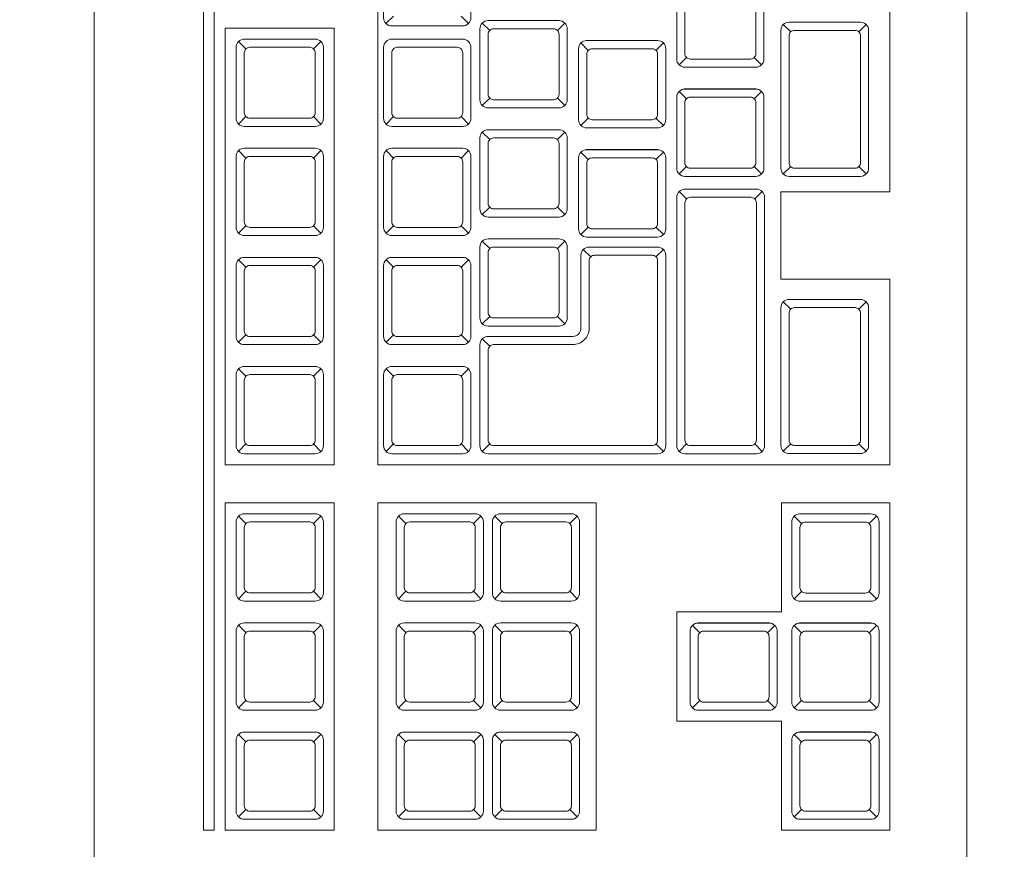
# Model space of a CAD drawing. Header units: millimetres. Extents: x 24385 to 79107, y -56478 to -23676.
# Tile 120 of 256: x 27447 to 27465, y -28181 to -28166. Entities that reach past the tile are written whole.
import ezdxf

# ---------------------------------------------------------------- set-up
doc = ezdxf.new("R2010")
doc.units = ezdxf.units.MM
doc.header["$LTSCALE"] = 2
for name, color, linetype, lineweight in [('0_OPIS', 7, 'Continuous', 13), ('3DPLAN_A_TABELKA POMIESZCZEŃ', 7, 'Continuous', 0), ('A_KRESKOWANIE', 9, 'Continuous', 0)]:
    doc.layers.add(name, color=color, linetype=linetype, lineweight=lineweight)
doc.layers.add('3DPLAN_A_KRESKOWANIE 1', color=253, linetype='Continuous')
doc.layers.add('3DPLAN_A_OPIS', color=8, linetype='Continuous')
doc.layers.add('FURNITURE ZD 1 500', color=7, linetype='Continuous', lineweight=13, true_color=0x9fa8a5)
doc.styles.add('ARIAL', font='arial.ttf')

# ---------------------------------------------------------------- blocks, each defined once
blk = doc.blocks.new('parterr')
at = {"layer": '3DPLAN_A_KRESKOWANIE 1'}
h = blk.add_hatch(dxfattribs=at)
h.set_pattern_fill('ANSI31', color=256, scale=5, style=0)
h.set_pattern_definition([(45, (28281.13, -31178.053), (-11.22532, 11.22532), [])])
h.paths.add_polyline_path([(27531.985, -28228.889), (27531.985, -28218.889), (27420.985, -28218.889), (27420.985, -28006.889), (27456.985, -28006.889), (27456.985, -27805.889), (26774.485, -27805.889), (26774.485, -27888.889), (26825.985, -27888.889), (26825.985, -27851.889), (27410.985, -27851.889), (27410.985, -28133.889), (27387.985, -28133.889), (27387.985, -28139.889), (27410.985, -28139.889), (27410.985, -28286.889), (27426.985, -28286.889), (27426.985, -28228.889)])
h.paths.add_polyline_path([(27626.985, -27863.889), (27769.985, -27863.889), (27769.985, -27805.889), (27626.985, -27805.889)])
h.paths.add_polyline_path([(27631.985, -28218.889), (27631.985, -28228.889), (27648.985, -28228.889), (27648.985, -28462.889), (27694.985, -28462.889), (27694.985, -28426.889), (27667.985, -28426.889), (27667.985, -28237.889), (27979.985, -28237.889), (27979.985, -28426.889), (27784.985, -28426.889), (27784.985, -28541.889), (27801.985, -28541.889), (27801.985, -28461.889), (27937.985, -28461.889), (27937.985, -28505.889), (28030.985, -28505.889), (28030.985, -28463.889), (28076.985, -28463.889), (28076.985, -28434.889), (28070.985, -28434.889), (28070.985, -28421.889), (28057.985, -28421.889), (28057.985, -27857.889), (28067.985, -27857.889), (28067.985, -27794.889), (28073.985, -27794.889), (28073.985, -27747.889), (28027.485, -27747.889), (28027.485, -27805.889), (27939.985, -27805.889), (27939.985, -27933.889), (27975.985, -27933.889), (27975.985, -28218.889)])
h.paths.add_polyline_path([(26774.485, -28063.889), (26774.485, -28175.389), (26826.985, -28175.389), (26826.985, -28139.889), (27297.985, -28139.889), (27297.985, -28133.889), (26825.985, -28133.889), (26825.985, -28063.889)])
h.paths.add_polyline_path([(27410.985, -28376.889), (27410.985, -28408.889), (27393.985, -28408.889), (27393.985, -28418.889), (26826.985, -28418.889), (26826.985, -28350.389), (26774.485, -28350.389), (26774.485, -28429.889), (26562.485, -28429.889), (26562.485, -28493.889), (26595.985, -28493.889), (26595.985, -28452.889), (26776.985, -28452.889), (26776.985, -28490.889), (26826.985, -28490.889), (26826.985, -28455.889), (27384.065, -28455.809), (27401.985, -28455.809), (27401.985, -28523.889), (27426.985, -28523.889), (27426.985, -28487.138), (27424.985, -28487.218), (27425.065, -28485.138), (27426.985, -28485.058), (27426.985, -28479.558), (27425.403, -28479.558), (27425.965, -28479.934), (27424.985, -28479.558), (27424.985, -28411.758), (27426.985, -28411.758), (27426.985, -28411.298), (27424.985, -28411.378), (27425.065, -28409.298), (27426.985, -28409.218), (27426.985, -28376.889)])
h.paths.add_polyline_path([(27341.985, -28709.889), (26826.985, -28709.889), (26826.985, -28670.889), (26776.985, -28670.889), (26776.985, -28709.889), (26595.985, -28709.889), (26595.985, -28673.889), (26562.485, -28673.889), (26562.485, -28763.889), (26781.485, -28763.889), (26781.485, -28800.889), (26837.985, -28800.889), (26837.985, -28746.889), (27391.985, -28746.889), (27391.985, -28790.889), (27411.495, -28790.889), (27399.246, -28679.889), (27341.985, -28679.889)])
h.paths.add_polyline_path([(26781.485, -29070.889), (26781.485, -29384.889), (27480.84, -29384.889), (27480.84, -29301.889), (27411.84, -29301.889), (27411.84, -28913.889), (27510.985, -28913.889), (27510.985, -28896.889), (27411.985, -28896.889), (27411.985, -28889.889), (27391.985, -28889.889), (27391.985, -29317.889), (26837.985, -29317.889), (26837.985, -29070.889)])
h.paths.add_polyline_path([(27653.84, -29384.889), (27783.84, -29384.889), (27783.84, -29301.889), (27725.84, -29301.889), (27725.84, -28870.889), (27709.985, -28870.889), (27709.985, -28896.889), (27609.985, -28896.889), (27609.985, -28913.889), (27709.84, -28913.889), (27709.84, -29301.889), (27653.84, -29301.889)])
h.paths.add_polyline_path([(28104.985, -29384.889), (28104.985, -29319.889), (28049.985, -29319.889), (28049.985, -29041.889), (28096.985, -29041.889), (28096.985, -28933.889), (28049.985, -28933.889), (28049.985, -28849.889), (28076.985, -28849.889), (28076.985, -28716.889), (28030.985, -28716.889), (28030.985, -28683.889), (27937.985, -28683.889), (27937.985, -28715.889), (27801.985, -28715.889), (27801.985, -28691.889), (27784.985, -28691.889), (27784.985, -28715.889), (27685.985, -28715.889), (27685.985, -28746.889), (27709.985, -28746.889), (27709.985, -28772.889), (27725.84, -28772.889), (27725.84, -28731.889), (27994.84, -28731.889), (27994.84, -28790.889), (27952.84, -28790.889), (27952.84, -28922.889), (27994.84, -28922.889), (27994.84, -29301.889), (27956.84, -29301.889), (27956.84, -29384.889)])
h.paths.add_polyline_path([(28444.971, -27794.889), (28444.971, -27747.889), (28199.985, -27747.889), (28199.985, -27794.889)])
h.paths.add_polyline_path([(28921.985, -28467.889), (29077.985, -28467.889), (29077.985, -28435.889), (28960.985, -28435.889), (28960.985, -27867.889), (29010.985, -27867.889), (29010.985, -27805.889), (28878.985, -27805.889), (28878.985, -27866.889), (28932.985, -27866.889), (28932.985, -28435.889), (28921.985, -28435.889)])
h.paths.add_polyline_path([(29185.985, -27867.889), (29308.985, -27867.889), (29308.985, -27805.889), (29185.985, -27805.889)])
h.paths.add_polyline_path([(29483.985, -27867.889), (29607.985, -27867.889), (29607.985, -27805.889), (29483.985, -27805.889)])
h.paths.add_polyline_path([(29782.985, -27867.889), (29903.985, -27867.889), (29903.985, -27805.889), (29782.985, -27805.889)])
h.paths.add_polyline_path([(30078.985, -27867.889), (30205.985, -27867.889), (30205.985, -27805.889), (30078.985, -27805.889)])
h.paths.add_polyline_path([(29866.985, -28490.889), (29866.985, -28439.889), (30420.985, -28439.889), (30420.985, -28504.889), (30467.985, -28504.889), (30467.985, -28441.889), (30494.985, -28441.889), (30494.985, -28420.889), (30467.985, -28420.889), (30467.985, -27862.889), (30500.985, -27862.889), (30500.985, -27805.889), (30380.985, -27805.889), (30380.985, -27867.889), (30454.985, -27867.889), (30454.985, -28420.889), (29450.985, -28420.889), (29450.985, -28435.889), (29331.985, -28435.889), (29331.985, -28420.889), (29227.985, -28420.889), (29227.985, -28435.889), (29207.985, -28435.889), (29207.985, -28467.889), (29230.985, -28467.889), (29230.985, -28496.889), (29276.985, -28496.889), (29276.985, -28467.889), (29827.985, -28467.889), (29827.985, -28490.889)])
h.paths.add_polyline_path([(30792.985, -27805.889), (30675.985, -27805.889), (30675.985, -27862.889), (30792.985, -27862.889)])
h.paths.add_polyline_path([(31618.985, -27862.889), (31618.985, -27970.889), (31677.485, -27970.889), (31677.485, -27805.889), (30967.985, -27805.889), (30967.985, -27862.889)])
h.paths.add_polyline_path([(30691.985, -28522.889), (30691.985, -28438.889), (31026.985, -28438.889), (31026.985, -28712.889), (30892.985, -28712.889), (30892.985, -28746.889), (31014.985, -28746.889), (31014.985, -28802.889), (31047.985, -28802.889), (31047.985, -28747.889), (31069.985, -28747.889), (31069.985, -28744.889), (31443.985, -28744.889), (31443.985, -28715.889), (31348.985, -28715.889), (31348.985, -28647.889), (31324.985, -28647.889), (31324.985, -28715.889), (31097.985, -28715.889), (31097.985, -28691.889), (31056.985, -28691.889), (31056.985, -28450.889), (31068.985, -28450.889), (31068.985, -28440.889), (31324.985, -28440.889), (31324.985, -28557.889), (31348.985, -28557.889), (31348.985, -28439.889), (31623.985, -28439.889), (31623.985, -28481.889), (31677.485, -28481.889), (31677.485, -28090.889), (31618.985, -28090.889), (31618.985, -28420.889), (30614.985, -28420.889), (30614.985, -28441.889), (30671.985, -28441.889), (30671.985, -28522.889)])
h.paths.add_polyline_path([(31677.485, -28782.889), (31677.485, -28681.889), (31623.985, -28681.889), (31623.985, -28715.889), (31533.985, -28715.889), (31533.985, -28744.889), (31623.985, -28744.889), (31623.985, -28782.889)])
h.paths.add_polyline_path([(31290.985, -29384.889), (31677.485, -29384.889), (31677.485, -29121.889), (31623.985, -29121.889), (31623.985, -29308.889), (31290.985, -29308.889)])
h.paths.add_polyline_path([(31115.985, -29308.889), (31047.985, -29308.889), (31047.985, -29148.889), (31014.985, -29148.889), (31014.985, -29308.889), (30977.985, -29308.889), (30977.985, -29384.889), (31115.985, -29384.889)])
h.paths.add_polyline_path([(30671.985, -28642.889), (30671.985, -28710.889), (30658.985, -28710.889), (30658.985, -28746.889), (30736.985, -28746.889), (30736.985, -29058.889), (30726.985, -29058.889), (30726.985, -29069.889), (30736.985, -29069.889), (30736.985, -29306.889), (30689.985, -29306.889), (30689.985, -29384.889), (30802.985, -29384.889), (30802.985, -29308.889), (30767.985, -29308.889), (30767.985, -28746.889), (30772.985, -28746.889), (30772.985, -28712.889), (30691.985, -28712.889), (30691.985, -28642.889)])
h.paths.add_polyline_path([(29827.985, -28640.889), (29827.985, -28721.889), (29417.985, -28721.889), (29417.985, -28756.889), (29765.985, -28756.889), (29765.985, -28833.889), (29935.985, -28833.889), (29935.985, -28756.889), (30425.985, -28756.889), (30425.985, -29306.889), (30383.985, -29306.889), (30383.985, -29384.889), (30514.985, -29384.889), (30514.985, -29306.889), (30441.985, -29306.889), (30441.985, -29069.889), (30636.985, -29069.889), (30636.985, -29058.889), (30441.985, -29058.889), (30441.985, -28772.889), (30466.985, -28772.889), (30466.985, -28746.889), (30568.985, -28746.889), (30568.985, -28710.889), (30467.985, -28710.889), (30467.985, -28677.889), (30420.985, -28677.889), (30420.985, -28720.889), (29866.985, -28720.889), (29866.985, -28640.889)])
h.paths.add_polyline_path([(30087.985, -29306.889), (30087.985, -29384.889), (30208.985, -29384.889), (30208.985, -29306.889)])
h.paths.add_polyline_path([(29912.985, -29306.889), (29891.985, -29306.889), (29891.985, -28974.889), (29421.985, -28974.889), (29421.985, -28984.889), (29884.985, -28984.889), (29884.985, -29310.889), (29777.985, -29310.889), (29777.985, -29384.889), (29912.985, -29384.889)])
h.paths.add_polyline_path([(29487.985, -29310.889), (29487.985, -29384.889), (29602.985, -29384.889), (29602.985, -29310.889)])
h.paths.add_polyline_path([(29341.985, -28974.889), (29262.985, -28974.889), (29262.985, -28756.889), (29297.985, -28756.889), (29297.985, -28721.889), (29276.985, -28721.889), (29276.985, -28667.889), (29228.985, -28667.889), (29228.985, -28721.889), (28922.985, -28721.889), (28922.985, -28754.889), (28935.985, -28754.889), (28935.985, -28884.889), (28953.985, -28884.889), (28953.985, -28754.889), (29226.985, -28754.889), (29226.985, -29323.889), (29186.985, -29323.889), (29186.985, -29384.889), (29312.985, -29384.889), (29312.985, -29310.889), (29262.985, -29310.889), (29262.985, -28984.889), (29341.985, -28984.889)])
h.paths.add_polyline_path([(29011.985, -29323.889), (28953.985, -29323.889), (28953.985, -28979.889), (28935.985, -28979.889), (28935.985, -29320.889), (28895.985, -29320.889), (28895.985, -29384.889), (29011.985, -29384.889)])
h.paths.add_polyline_path([(28832.985, -28721.889), (28810.985, -28721.889), (28810.985, -28684.889), (28793.985, -28684.889), (28793.985, -28721.889), (28683.985, -28721.889), (28683.985, -28682.889), (28629.985, -28682.889), (28629.985, -28715.889), (28626.985, -28715.889), (28626.985, -29316.889), (28584.985, -29316.889), (28584.985, -29384.889), (28720.985, -29384.889), (28720.985, -29320.889), (28668.985, -29320.889), (28668.985, -29039.889), (28722.985, -29039.889), (28722.985, -28875.889), (28664.985, -28875.889), (28664.985, -28769.889), (28673.985, -28769.889), (28673.985, -28754.889), (28832.985, -28754.889)])
h.paths.add_polyline_path([(28933.48, -28618.577), (28933.48, -28620.89), (28989.508, -28620.89), (28989.508, -28618.577)])
h.paths.add_polyline_path([(28048.623, -28542.166), (28104.651, -28542.166), (28104.651, -28567.43), (28048.623, -28567.43)])
h.paths.add_polyline_path([(28312.294, -28322.995), (28368.169, -28322.995), (28368.169, -28348.046), (28312.294, -28348.046)])
h.paths.add_polyline_path([(28488.087, -28322.995), (28543.962, -28322.995), (28543.962, -28348.046), (28488.087, -28348.046)])
edge = h.paths.add_edge_path()
edge.add_arc((28306.985, -28816.889), 85, 62.65448, 71.78542, ccw=False)
edge.add_line((28346.03, -28741.388), (28346.03, -28736.148))
edge.add_line((28346.03, -28736.148), (28333.554, -28736.148))
h.paths.add_polyline_path([(28109.348, -29204.098), (28204.556, -29204.098), (28204.556, -29250.571), (28109.348, -29250.571)])
h.paths.add_polyline_path([(28138.557, -28107.378), (28196.542, -28107.378), (28196.542, -28140.407), (28138.557, -28140.407)])
h.paths.add_polyline_path([(28531.907, -27858.834), (28585.665, -27858.834), (28585.665, -27891.863), (28531.907, -27891.863)])
h.paths.add_polyline_path([(28514.882, -27899.847, 1), (28514.882, -27870.727, 1)])
h.paths.add_polyline_path([(28121.532, -28148.391, 1), (28121.532, -28119.271, 1)])
edge = h.paths.add_edge_path()
edge.add_line((28141.813, -28688.783), (28156.373, -28688.783))
edge.add_line((28156.373, -28688.783), (28156.373, -28674.223))
edge.add_arc((28156.373, -28688.783), 14.56, 90, 180)
edge = h.paths.add_edge_path()
edge.add_line((28156.373, -28688.783), (28156.373, -28703.343))
edge.add_arc((28156.373, -28688.783), 14.56, 270, 360)
edge.add_line((28170.933, -28688.783), (28156.373, -28688.783))
h.paths.add_polyline_path([(28156.373, -28703.343, 1), (28156.373, -28674.223, 1)])
h.paths.add_polyline_path([(28624.31, -27926.264), (28623.535, -27925.489), (28623.66, -27865.141), (28624.435, -27864.366), (28624.435, -27926.212)], is_closed=False)
h.paths.add_polyline_path([(28252.196, -28179.889), (28327.196, -28179.889), (28327.196, -28198.639, -0.427145), (28270.946, -28254.889), (28252.196, -28254.889)])
h.paths.add_polyline_path([(28424.196, -28361.389, -0.414214), (28419.196, -28366.389), (28413.196, -28366.389, -0.414214), (28389.196, -28342.389), (28389.196, -28330.389, -0.414214), (28413.196, -28306.389), (28419.196, -28306.389, -0.414214), (28424.196, -28311.389)])
h.paths.add_polyline_path([(28638.985, -27932.349), (28638.985, -27864.549), (28640.567, -27864.549), (28640.006, -27864.173, -0.310329), (28639.685, -27863.706), (28639.685, -27861.276, -0.216272), (28639.856, -27860.9), (28640.604, -27860.179, 0.840818), (28640.485, -27859.349, -0.414214), (28640.985, -27859.849), (28640.985, -27932.349)])
h.paths.add_polyline_path([(28638.785, -27863.155), (28638.261, -27863.789), (28637.785, -27863.789), (28637.785, -27893.788, -0.760764), (28636.885, -27897.039), (28634.335, -27897.039), (28634.335, -27925.489), (28634.063, -27925.585), (28633.758, -27925.889), (28633.56, -27926.312), (28634.042, -27926.312, -0.130781), (28633.435, -27927.408, -2.336993), (28633.435, -27924.37), (28633.435, -27899.239), (28632.985, -27899.239), (28632.985, -27897.639), (28632.585, -27897.539), (28632.585, -27893.039), (28632.985, -27892.939), (28632.985, -27891.339), (28633.435, -27891.339), (28633.56, -27871.114), (28633.435, -27867.408, -2.336993), (28633.56, -27864.314), (28634.335, -27865.089), (28634.335, -27893.539), (28635.985, -27893.539), (28635.985, -27863.789), (28635.51, -27863.789), (28634.985, -27863.155), (28634.985, -27856.989), (28638.785, -27856.989)])
h.paths.add_polyline_path([(28630.613, -27891.539), (28631.163, -27891.689), (28631.163, -27897.689, -0.414214), (28631.013, -27897.839), (28627.613, -27897.839, -0.414214), (28627.463, -27897.589), (28627.613, -27891.539), (28628.013, -27891.539), (28628.013, -27884.365, -1), (28630.613, -27884.365)])
h.paths.add_polyline_path([(28624.435, -27885.989), (28628.013, -27886.139), (28624.435, -27886.139)], is_closed=False)
h.paths.add_polyline_path([(28631.963, -27893.589), (28632.305, -27893.759), (28632.535, -27893.759), (28632.535, -27896.819), (28632.305, -27896.989), (28631.963, -27896.989), (28631.913, -27897.439), (28631.963, -27893.189)])
h.paths.add_polyline_path([(28624.435, -27904.439), (28633.435, -27904.589), (28624.435, -27904.589)], is_closed=False)
h.paths.add_polyline_path([(28625.185, -27886.139), (28625.185, -27891.339), (28625.635, -27891.339), (28625.635, -27892.939), (28626.035, -27893.039), (28626.035, -27893.589), (28626.663, -27893.589), (28626.713, -27893.139), (28626.663, -27897.389), (28626.663, -27896.989), (28626.035, -27896.989), (28626.035, -27897.539), (28625.635, -27897.639), (28625.635, -27899.239), (28625.185, -27899.239), (28625.035, -27904.439), (28625.035, -27886.139)], is_closed=False)
h.paths.add_polyline_path([(28640.905, -27856.969), (28622.985, -27856.889), (28640.985, -27856.889)], is_closed=False)
h.paths.add_polyline_path([(28619.985, -28325.889), (28619.985, -28323.453), (28618.52, -28323.453), (28584.985, -28382.665, -0.262592), (28550.718, -28323.453), (28549.985, -28323.453), (28549.985, -28325.889), (28512.985, -28325.889), (28512.985, -28240.889), (28492.402, -28240.889), (28491.79, -28249.167, -0.11869), (28489.72, -28256.749), (28483.383, -28267.012, -0.177707), (28479.147, -28270.09), (28472.857, -28270.09, -0.177707), (28468.581, -28266.948), (28462.284, -28256.749, -0.11869), (28460.214, -28249.167), (28459.601, -28240.889), (28487.985, -28240.889), (28487.985, -28181.889), (28633.985, -28181.889), (28633.985, -28325.889)])
h.paths.add_polyline_path([(28442.485, -28424.889), (28442.485, -28418.889, -0.414214), (28466.485, -28394.889), (28478.485, -28394.889, -0.414214), (28502.485, -28418.889), (28502.485, -28424.889, -0.414214), (28497.485, -28429.889), (28447.485, -28429.889, -0.414214)])
h.paths.add_polyline_path([(28265.745, -28187.219, 1), (28256.37, -28187.219, 1)], flags=16)
h.paths.add_polyline_path([(28416.196, -28357.255, -0.453948), (28410.529, -28362.211, -0.375565), (28393.196, -28342.389), (28393.196, -28330.389, -0.375565), (28410.529, -28310.568, -0.453948), (28416.196, -28315.523)], flags=16)
h.paths.add_polyline_path([(28638.375, -27861.789, 1), (28635.395, -27861.789, 1)], flags=16)
h.paths.add_polyline_path([(28637.96, -27861.789, 1), (28635.81, -27861.789, 1)], flags=0)
h.paths.add_polyline_path([(28633.921, -27866.704, -0.08131), (28633.435, -27867.408), (28633.435, -27865.889), (28634.21, -27865.889), (28634.313, -27866.312)], flags=16)
h.paths.add_polyline_path([(28633.435, -27865.889), (28633.435, -27867.012), (28634.21, -27866.237), (28634.085, -27865.889)], flags=0)
h.paths.add_polyline_path([(28633.435, -27867.012), (28633.56, -27867.278, 0.08131), (28633.921, -27866.704), (28633.56, -27867.064)], is_closed=False, flags=16)
h.paths.add_polyline_path([(28633.56, -27897.519), (28633.635, -27893.189), (28633.635, -27897.389)], is_closed=False, flags=16)
h.paths.add_polyline_path([(28633.635, -27897.389), (28633.56, -27893.059), (28633.56, -27897.519)], is_closed=False, flags=16)
h.paths.add_polyline_path([(28628.013, -27884.365), (28630.613, -27884.365, -1)], flags=16)
h.paths.add_polyline_path([(28557.294, -28240.025), (28560.006, -28203.366), (28592.807, -28203.366), (28595.52, -28240.025, -0.414214), (28578.655, -28256.889), (28574.158, -28256.889, -0.414214)], flags=16)
h.paths.add_polyline_path([(28570.231, -28211.918), (28582.582, -28211.918, -0.392745), (28588.188, -28217.124), (28589.897, -28240.212, -0.409357), (28578.655, -28251.268), (28574.158, -28251.268, -0.409357), (28562.917, -28240.212), (28564.625, -28217.124, -0.392745)], flags=0)
h.paths.add_polyline_path([(28465.687, -28254.648, -0.504303), (28469.826, -28249.441), (28482.177, -28249.441, -0.504303), (28486.316, -28254.648), (28480.019, -28264.847, -0.195658), (28478.25, -28266.09), (28473.753, -28266.09, -0.195658), (28471.984, -28264.847)], flags=16)
h.paths.add_polyline_path([(28451.619, -28421.889, -0.453948), (28446.664, -28416.223, -0.375565), (28466.485, -28398.889), (28478.485, -28398.889, -0.375565), (28498.307, -28416.223, -0.453948), (28493.351, -28421.889)], flags=16)
at = {"layer": 'A_KRESKOWANIE', "transparency": 33554687}
h = blk.add_hatch(dxfattribs=at)
h.set_pattern_fill('ANSI37', color=0, scale=5)
h.paths.add_polyline_path([(26825.985, -28063.889), (26825.985, -28133.889), (27297.985, -28133.889), (27297.985, -28133.593), (27299.869, -28133.593), (27299.869, -28135.476), (27300.811, -28135.476), (27300.811, -28138.302), (27299.869, -28138.302), (27299.869, -28140.186), (27298.927, -28140.186, 0.262592), (27342.985, -28216.315), (27344.219, -28214.137, -0.038194), (27343.056, -28198.926), (27343.056, -27851.889), (26825.985, -27851.889), (26825.985, -27888.889)])
h.paths.add_polyline_path([(27102.966, -28064.047), (27158.91, -28064.047), (27158.91, -28044.903), (27102.966, -28044.903)], flags=24)
h.paths.add_polyline_path([(27342.985, -28216.315, -0.262592), (27298.927, -28140.186), (27297.985, -28139.889), (26826.985, -28139.889), (26826.985, -28175.389), (26826.985, -28350.389), (26826.985, -28418.889), (27393.985, -28418.889), (27393.985, -28408.889), (27393.985, -28362.714), (27339.559, -28331.889, -0.198011), (27393.985, -28290.75), (27393.985, -28286.059, -0.230244), (27344.219, -28214.137)])
h.paths.add_polyline_path([(27102.36, -28351.795), (27325.941, -28351.795), (27325.941, -28402.592), (27102.36, -28402.592)], flags=16)
h.paths.add_polyline_path([(27102.966, -28330.527), (27159.047, -28330.527), (27159.047, -28311.383), (27102.966, -28311.383)], flags=24)
h.paths.add_polyline_path([(27123.082, -28409.593), (27305.219, -28409.593), (27305.219, -28344.793), (27123.082, -28344.793)], flags=24)
h.paths.add_polyline_path([(27433.84, -29301.889), (27433.84, -28913.889), (27411.84, -28913.889), (27411.84, -29301.889)])
h.paths.add_polyline_path([(27980.459, -29061.282), (27980.459, -29115.282), (27940.492, -29115.282), (27940.492, -29301.889), (27956.84, -29301.889), (27994.84, -29301.889), (27994.84, -28922.889), (27952.84, -28922.889), (27952.84, -28790.889), (27994.84, -28790.889), (27994.84, -28731.889), (27940.492, -28731.889), (27940.492, -29061.282)])
h.paths.add_polyline_path([(27075.431, -29179.353), (27131.462, -29179.353), (27131.462, -29160.209), (27075.431, -29160.209)], flags=9)
h.paths.add_polyline_path([(27522.898, -29133.651), (27578.929, -29133.651), (27578.929, -29114.508), (27522.898, -29114.508)], flags=9)
h.paths.add_polyline_path([(27332.052, -28065.19), (27388.134, -28065.19), (27388.134, -28046.046), (27332.052, -28046.046)], flags=9)
h.paths.add_polyline_path([(27804.485, -29133.651), (27860.517, -29133.651), (27860.517, -29114.508), (27804.485, -29114.508)], flags=9)
at = {"layer": 'FURNITURE ZD 1 500', "lineweight": 0}
for p, q in [((27453.73, -28174.399), (27453.73, -28145.499)), ((27463.118, -28150.099), (27463.118, -28169.399)), ((27454.013, -28166.179), (27453.878, -28166.314)), ((27455.254, -28166.179), (27455.39, -28166.314)), ((27455.78, -28166.439), (27455.644, -28166.304)), ((27457.021, -28166.439), (27457.156, -28166.304)), ((27461.298, -28166.468), (27461.162, -28166.332)), ((27462.548, -28166.468), (27462.683, -28166.332)), ((27451.31, -28166.778), (27451.174, -28166.642)), ((27452.551, -28166.778), (27452.686, -28166.642)), ((27457.587, -28166.806), (27457.452, -28166.67)), ((27457.55, -28166.624), (27458.859, -28166.624)), ((27458.828, -28166.806), (27458.964, -28166.67)), ((27459.387, -28166.934), (27459.252, -28167.07)), ((27460.628, -28166.934), (27460.764, -28167.07)), ((27459.387, -28167.693), (27459.252, -28167.558)), ((27459.35, -28167.511), (27460.659, -28167.511)), ((27460.628, -28167.693), (27460.764, -28167.558)), ((27455.78, -28167.68), (27455.644, -28167.816)), ((27457.021, -28167.68), (27457.156, -28167.816)), ((27451.31, -28168.019), (27451.174, -28168.155)), ((27452.551, -28168.019), (27452.686, -28168.155)), ((27454.015, -28168.019), (27453.879, -28168.155)), ((27455.256, -28168.019), (27455.391, -28168.155)), ((27457.587, -28168.047), (27457.452, -28168.182)), ((27458.828, -28168.047), (27458.964, -28168.182)), ((27455.78, -28168.439), (27455.644, -28168.304)), ((27457.021, -28168.439), (27457.156, -28168.304)), ((27451.31, -28168.778), (27451.174, -28168.642)), ((27452.551, -28168.778), (27452.686, -28168.642)), ((27454.015, -28168.778), (27453.879, -28168.642)), ((27455.256, -28168.778), (27455.391, -28168.642)), ((27457.587, -28168.806), (27457.452, -28168.67)), ((27457.55, -28168.624), (27458.859, -28168.624)), ((27458.828, -28168.806), (27458.964, -28168.67)), ((27459.387, -28168.934), (27459.252, -28169.07)), ((27460.628, -28168.934), (27460.764, -28169.07)), ((27461.298, -28168.934), (27461.162, -28169.07)), ((27462.548, -28168.934), (27462.683, -28169.07)), ((27459.389, -28169.527), (27459.253, -28169.392)), ((27460.639, -28169.527), (27460.774, -28169.392)), ((27461.118, -28169.399), (27463.118, -28169.399)), ((27461.118, -28169.399), (27461.118, -28170.999)), ((27455.78, -28169.68), (27455.644, -28169.816)), ((27457.021, -28169.68), (27457.156, -28169.816)), ((27451.31, -28170.019), (27451.174, -28170.155)), ((27452.551, -28170.019), (27452.686, -28170.155)), ((27454.015, -28170.019), (27453.879, -28170.155)), ((27455.256, -28170.019), (27455.391, -28170.155)), ((27457.587, -28170.047), (27457.452, -28170.182)), ((27458.828, -28170.047), (27458.964, -28170.182)), ((27455.78, -28170.439), (27455.644, -28170.304)), ((27457.021, -28170.439), (27457.156, -28170.304)), ((27457.496, -28170.454), (27457.631, -28170.589)), ((27458.964, -28170.454), (27458.828, -28170.589)), ((27451.31, -28170.778), (27451.174, -28170.642)), ((27452.551, -28170.778), (27452.686, -28170.642)), ((27454.015, -28170.778), (27453.879, -28170.642)), ((27455.256, -28170.778), (27455.391, -28170.642)), ((27461.118, -28170.999), (27463.118, -28170.999)), ((27463.118, -28170.999), (27463.118, -28174.399)), ((27461.298, -28171.551), (27461.162, -28171.415)), ((27462.548, -28171.551), (27462.683, -28171.415)), ((27455.78, -28171.68), (27455.644, -28171.816)), ((27457.021, -28171.68), (27457.156, -28171.816)), ((27451.31, -28172.019), (27451.174, -28172.155)), ((27452.551, -28172.019), (27452.686, -28172.155)), ((27454.015, -28172.019), (27453.879, -28172.155)), ((27455.256, -28172.019), (27455.391, -28172.155)), ((27455.644, -28172.092), (27455.78, -28172.228)), ((27451.31, -28172.778), (27451.174, -28172.642)), ((27452.551, -28172.778), (27452.686, -28172.642)), ((27454.015, -28172.778), (27453.879, -28172.642)), ((27455.256, -28172.778), (27455.391, -28172.642)), ((27451.31, -28174.019), (27451.174, -28174.155)), ((27452.551, -28174.019), (27452.686, -28174.155)), ((27454.015, -28174.019), (27453.879, -28174.155)), ((27455.256, -28174.019), (27455.391, -28174.155)), ((27455.644, -28174.155), (27455.78, -28174.019)), ((27458.964, -28174.155), (27458.828, -28174.019)), ((27459.389, -28174.019), (27459.253, -28174.155)), ((27460.639, -28174.019), (27460.774, -28174.155)), ((27461.298, -28174.017), (27461.162, -28174.152)), ((27462.548, -28174.017), (27462.683, -28174.152)), ((27453.73, -28174.399), (27463.118, -28174.399)), ((27451.31, -28175.478), (27451.174, -28175.343)), ((27452.551, -28175.478), (27452.686, -28175.343)), ((27454.243, -28175.478), (27454.107, -28175.343)), ((27455.484, -28175.478), (27455.619, -28175.343)), ((27456.008, -28175.478), (27455.872, -28175.343)), ((27457.249, -28175.478), (27457.384, -28175.343)), ((27461.498, -28175.48), (27461.362, -28175.345)), ((27461.461, -28175.299), (27462.77, -28175.299)), ((27462.739, -28175.48), (27462.874, -28175.345)), ((27451.31, -28176.72), (27451.174, -28176.855)), ((27452.551, -28176.72), (27452.686, -28176.855)), ((27454.243, -28176.719), (27454.107, -28176.855)), ((27455.484, -28176.719), (27455.619, -28176.855)), ((27456.008, -28176.719), (27455.872, -28176.855)), ((27457.249, -28176.719), (27457.384, -28176.855)), ((27461.498, -28176.722), (27461.362, -28176.857)), ((27462.739, -28176.722), (27462.874, -28176.857)), ((27451.31, -28177.478), (27451.174, -28177.343)), ((27452.551, -28177.478), (27452.686, -28177.343)), ((27454.243, -28177.478), (27454.107, -28177.343)), ((27455.484, -28177.478), (27455.619, -28177.343)), ((27456.008, -28177.478), (27455.872, -28177.343)), ((27457.249, -28177.478), (27457.384, -28177.343)), ((27459.631, -28177.48), (27459.495, -28177.345)), ((27459.594, -28177.299), (27460.903, -28177.299)), ((27460.872, -28177.48), (27461.008, -28177.345)), ((27461.498, -28177.48), (27461.362, -28177.345)), ((27461.461, -28177.299), (27462.77, -28177.299)), ((27462.739, -28177.48), (27462.874, -28177.345)), ((27451.31, -28178.72), (27451.174, -28178.855)), ((27452.551, -28178.72), (27452.686, -28178.855)), ((27454.243, -28178.719), (27454.107, -28178.855)), ((27455.484, -28178.719), (27455.619, -28178.855)), ((27456.008, -28178.719), (27455.872, -28178.855)), ((27457.249, -28178.719), (27457.384, -28178.855)), ((27459.631, -28178.722), (27459.495, -28178.857)), ((27460.872, -28178.722), (27461.008, -28178.857)), ((27461.498, -28178.722), (27461.362, -28178.857)), ((27462.739, -28178.722), (27462.874, -28178.857)), ((27459.209, -28179.099), (27461.13, -28179.099)), ((27451.31, -28179.478), (27451.174, -28179.343)), ((27452.551, -28179.478), (27452.686, -28179.343)), ((27454.243, -28179.478), (27454.107, -28179.343)), ((27455.484, -28179.478), (27455.619, -28179.343)), ((27456.008, -28179.478), (27455.872, -28179.343)), ((27457.249, -28179.478), (27457.384, -28179.343)), ((27461.498, -28179.478), (27461.362, -28179.343)), ((27461.461, -28179.296), (27462.77, -28179.296)), ((27462.739, -28179.478), (27462.874, -28179.343)), ((27451.31, -28180.72), (27451.174, -28180.855)), ((27452.551, -28180.72), (27452.686, -28180.855)), ((27454.243, -28180.719), (27454.107, -28180.855)), ((27455.484, -28180.719), (27455.619, -28180.855)), ((27456.008, -28180.719), (27455.872, -28180.855)), ((27457.249, -28180.719), (27457.384, -28180.855)), ((27461.498, -28180.719), (27461.362, -28180.855)), ((27462.739, -28180.719), (27462.874, -28180.855))]:
    blk.add_line(p, q, dxfattribs=at)
for points in [[(27448.73, -28144.499), (27464.33, -28144.499, -0.414214), (27464.53, -28144.699), (27464.53, -28190.299, -0.414214), (27464.33, -28190.499), (27448.73, -28190.499, -0.414214), (27448.53, -28190.299), (27448.53, -28144.699, -0.414214)], [(27453.984, -28166.358, -0.414214), (27453.834, -28166.208), (27453.834, -28164.908, -0.414214), (27453.984, -28164.758), (27455.284, -28164.758, -0.414214), (27455.434, -28164.908), (27455.434, -28166.208, -0.414214), (27455.284, -28166.358)], [(27459.358, -28167.114, -0.414214), (27459.208, -28166.964), (27459.208, -28165.664, -0.414214), (27459.358, -28165.514), (27460.658, -28165.514, -0.414214), (27460.808, -28165.664), (27460.808, -28166.964, -0.414214), (27460.658, -28167.114)], [(27459.358, -28166.864), (27459.358, -28165.764, -0.414214), (27459.458, -28165.664), (27460.558, -28165.664, -0.414214), (27460.658, -28165.764), (27460.658, -28166.864, -0.414214), (27460.558, -28166.964), (27459.458, -28166.964, -0.414214)], [(27455.75, -28167.86, -0.414214), (27455.6, -28167.71), (27455.6, -28166.41, -0.414214), (27455.75, -28166.26), (27457.05, -28166.26, -0.414214), (27457.2, -28166.41), (27457.2, -28167.71, -0.414214), (27457.05, -28167.86)], [(27461.118, -28166.439), (27461.118, -28168.964, 0.414214), (27461.268, -28169.114), (27462.577, -28169.114, 0.414214), (27462.727, -28168.964), (27462.727, -28166.439, 0.414214), (27462.577, -28166.289), (27461.268, -28166.289, 0.414214)], [(27455.75, -28167.61), (27455.75, -28166.51, -0.414214), (27455.85, -28166.41), (27456.95, -28166.41, -0.414214), (27457.05, -28166.51), (27457.05, -28167.61, -0.414214), (27456.95, -28167.71), (27455.85, -28167.71, -0.414214)], [(27461.368, -28168.964), (27462.477, -28168.964, 0.414214), (27462.577, -28168.864), (27462.577, -28166.539, 0.414214), (27462.477, -28166.439), (27461.368, -28166.439, 0.414214), (27461.268, -28166.539), (27461.268, -28168.864, 0.414214)], [(27451.28, -28168.199, -0.414214), (27451.13, -28168.049), (27451.13, -28166.749, -0.414214), (27451.28, -28166.599), (27452.58, -28166.599, -0.414214), (27452.73, -28166.749), (27452.73, -28168.049, -0.414214), (27452.58, -28168.199)], [(27453.985, -28168.199, -0.414214), (27453.835, -28168.049), (27453.835, -28166.749, -0.414214), (27453.985, -28166.599), (27455.285, -28166.599, -0.414214), (27455.435, -28166.749), (27455.435, -28168.049, -0.414214), (27455.285, -28168.199)], [(27457.558, -28168.226, -0.414214), (27457.408, -28168.076), (27457.408, -28166.776, -0.414214), (27457.558, -28166.626), (27458.858, -28166.626, -0.414214), (27459.008, -28166.776), (27459.008, -28168.076, -0.414214), (27458.858, -28168.226)], [(27451.28, -28167.949), (27451.28, -28166.849, -0.414214), (27451.38, -28166.749), (27452.48, -28166.749, -0.414214), (27452.58, -28166.849), (27452.58, -28167.949, -0.414214), (27452.48, -28168.049), (27451.38, -28168.049, -0.414214)], [(27453.985, -28167.949), (27453.985, -28166.849, -0.414214), (27454.085, -28166.749), (27455.185, -28166.749, -0.414214), (27455.285, -28166.849), (27455.285, -28167.949, -0.414214), (27455.185, -28168.049), (27454.085, -28168.049, -0.414214)], [(27457.558, -28167.976), (27457.558, -28166.876, -0.414214), (27457.658, -28166.776), (27458.758, -28166.776, -0.414214), (27458.858, -28166.876), (27458.858, -28167.976, -0.414214), (27458.758, -28168.076), (27457.658, -28168.076, -0.414214)], [(27459.358, -28169.114, -0.414214), (27459.208, -28168.964), (27459.208, -28167.664, -0.414214), (27459.358, -28167.514), (27460.658, -28167.514, -0.414214), (27460.808, -28167.664), (27460.808, -28168.964, -0.414214), (27460.658, -28169.114)], [(27459.358, -28168.864), (27459.358, -28167.764, -0.414214), (27459.458, -28167.664), (27460.558, -28167.664, -0.414214), (27460.658, -28167.764), (27460.658, -28168.864, -0.414214), (27460.558, -28168.964), (27459.458, -28168.964, -0.414214)], [(27455.75, -28169.86, -0.414214), (27455.6, -28169.71), (27455.6, -28168.41, -0.414214), (27455.75, -28168.26), (27457.05, -28168.26, -0.414214), (27457.2, -28168.41), (27457.2, -28169.71, -0.414214), (27457.05, -28169.86)], [(27455.75, -28169.61), (27455.75, -28168.51, -0.414214), (27455.85, -28168.41), (27456.95, -28168.41, -0.414214), (27457.05, -28168.51), (27457.05, -28169.61, -0.414214), (27456.95, -28169.71), (27455.85, -28169.71, -0.414214)], [(27451.28, -28170.199, -0.414214), (27451.13, -28170.049), (27451.13, -28168.749, -0.414214), (27451.28, -28168.599), (27452.58, -28168.599, -0.414214), (27452.73, -28168.749), (27452.73, -28170.049, -0.414214), (27452.58, -28170.199)], [(27453.985, -28170.199, -0.414214), (27453.835, -28170.049), (27453.835, -28168.749, -0.414214), (27453.985, -28168.599), (27455.285, -28168.599, -0.414214), (27455.435, -28168.749), (27455.435, -28170.049, -0.414214), (27455.285, -28170.199)], [(27457.558, -28170.226, -0.414214), (27457.408, -28170.076), (27457.408, -28168.776, -0.414214), (27457.558, -28168.626), (27458.858, -28168.626, -0.414214), (27459.008, -28168.776), (27459.008, -28170.076, -0.414214), (27458.858, -28170.226)], [(27451.28, -28169.949), (27451.28, -28168.849, -0.414214), (27451.38, -28168.749), (27452.48, -28168.749, -0.414214), (27452.58, -28168.849), (27452.58, -28169.949, -0.414214), (27452.48, -28170.049), (27451.38, -28170.049, -0.414214)], [(27453.985, -28169.949), (27453.985, -28168.849, -0.414214), (27454.085, -28168.749), (27455.185, -28168.749, -0.414214), (27455.285, -28168.849), (27455.285, -28169.949, -0.414214), (27455.185, -28170.049), (27454.085, -28170.049, -0.414214)], [(27457.558, -28169.976), (27457.558, -28168.876, -0.414214), (27457.658, -28168.776), (27458.758, -28168.776, -0.414214), (27458.858, -28168.876), (27458.858, -28169.976, -0.414214), (27458.758, -28170.076), (27457.658, -28170.076, -0.414214)], [(27459.359, -28169.348, 0.414214), (27459.209, -28169.498), (27459.209, -28174.049, 0.414214), (27459.359, -28174.199), (27460.668, -28174.199, 0.414214), (27460.818, -28174.049), (27460.818, -28169.498, 0.414214), (27460.668, -28169.348)], [(27459.459, -28169.498), (27460.568, -28169.498, -0.414214), (27460.668, -28169.598), (27460.668, -28173.949, -0.414214), (27460.568, -28174.049), (27459.459, -28174.049, -0.414214), (27459.359, -28173.949), (27459.359, -28169.598, -0.414214)], [(27455.75, -28171.86, -0.414214), (27455.6, -28171.71), (27455.6, -28170.41, -0.414214), (27455.75, -28170.26), (27457.05, -28170.26, -0.414214), (27457.2, -28170.41), (27457.2, -28171.71, -0.414214), (27457.05, -28171.86)], [(27459.008, -28170.56), (27459.008, -28174.049, -0.414214), (27458.858, -28174.199), (27455.75, -28174.199, -0.414214), (27455.6, -28174.049), (27455.6, -28172.199, -0.414214), (27455.75, -28172.049), (27457.302, -28172.049, 0.414214), (27457.452, -28171.899), (27457.452, -28170.56, -0.414214), (27457.602, -28170.41), (27458.858, -28170.41, -0.414214)], [(27455.75, -28171.61), (27455.75, -28170.51, -0.414214), (27455.85, -28170.41), (27456.95, -28170.41, -0.414214), (27457.05, -28170.51), (27457.05, -28171.61, -0.414214), (27456.95, -28171.71), (27455.85, -28171.71, -0.414214)], [(27451.28, -28172.199, -0.414214), (27451.13, -28172.049), (27451.13, -28170.749, -0.414214), (27451.28, -28170.599), (27452.58, -28170.599, -0.414214), (27452.73, -28170.749), (27452.73, -28172.049, -0.414214), (27452.58, -28172.199)], [(27453.985, -28172.199, -0.414214), (27453.835, -28172.049), (27453.835, -28170.749, -0.414214), (27453.985, -28170.599), (27455.285, -28170.599, -0.414214), (27455.435, -28170.749), (27455.435, -28172.049, -0.414214), (27455.285, -28172.199)], [(27458.858, -28170.66), (27458.858, -28173.949, -0.414214), (27458.758, -28174.049), (27455.85, -28174.049, -0.414214), (27455.75, -28173.949), (27455.75, -28172.299, -0.414214), (27455.85, -28172.199), (27457.302, -28172.199, 0.414214), (27457.602, -28171.899), (27457.602, -28170.66, -0.414214), (27457.702, -28170.56), (27458.758, -28170.56, -0.414214)], [(27451.28, -28171.949), (27451.28, -28170.849, -0.414214), (27451.38, -28170.749), (27452.48, -28170.749, -0.414214), (27452.58, -28170.849), (27452.58, -28171.949, -0.414214), (27452.48, -28172.049), (27451.38, -28172.049, -0.414214)], [(27453.985, -28171.949), (27453.985, -28170.849, -0.414214), (27454.085, -28170.749), (27455.185, -28170.749, -0.414214), (27455.285, -28170.849), (27455.285, -28171.949, -0.414214), (27455.185, -28172.049), (27454.085, -28172.049, -0.414214)], [(27461.118, -28171.521), (27461.118, -28174.046, 0.414214), (27461.268, -28174.196), (27462.577, -28174.196, 0.414214), (27462.727, -28174.046), (27462.727, -28171.521, 0.414214), (27462.577, -28171.371), (27461.268, -28171.371, 0.414214)], [(27461.368, -28174.046), (27462.477, -28174.046, 0.414214), (27462.577, -28173.946), (27462.577, -28171.621, 0.414214), (27462.477, -28171.521), (27461.368, -28171.521, 0.414214), (27461.268, -28171.621), (27461.268, -28173.946, 0.414214)], [(27451.28, -28174.199, -0.414214), (27451.13, -28174.049), (27451.13, -28172.749, -0.414214), (27451.28, -28172.599), (27452.58, -28172.599, -0.414214), (27452.73, -28172.749), (27452.73, -28174.049, -0.414214), (27452.58, -28174.199)], [(27453.985, -28174.199, -0.414214), (27453.835, -28174.049), (27453.835, -28172.749, -0.414214), (27453.985, -28172.599), (27455.285, -28172.599, -0.414214), (27455.435, -28172.749), (27455.435, -28174.049, -0.414214), (27455.285, -28174.199)], [(27451.28, -28173.949), (27451.28, -28172.849, -0.414214), (27451.38, -28172.749), (27452.48, -28172.749, -0.414214), (27452.58, -28172.849), (27452.58, -28173.949, -0.414214), (27452.48, -28174.049), (27451.38, -28174.049, -0.414214)], [(27453.985, -28173.949), (27453.985, -28172.849, -0.414214), (27454.085, -28172.749), (27455.185, -28172.749, -0.414214), (27455.285, -28172.849), (27455.285, -28173.949, -0.414214), (27455.185, -28174.049), (27454.085, -28174.049, -0.414214)], [(27451.28, -28176.899, -0.414214), (27451.13, -28176.749), (27451.13, -28175.449, -0.414214), (27451.28, -28175.299), (27452.58, -28175.299, -0.414214), (27452.73, -28175.449), (27452.73, -28176.749, -0.414214), (27452.58, -28176.899)], [(27454.213, -28176.899, -0.414214), (27454.063, -28176.749), (27454.063, -28175.449, -0.414214), (27454.213, -28175.299), (27455.513, -28175.299, -0.414214), (27455.663, -28175.449), (27455.663, -28176.749, -0.414214), (27455.513, -28176.899)], [(27455.978, -28176.899, -0.414214), (27455.828, -28176.749), (27455.828, -28175.449, -0.414214), (27455.978, -28175.299), (27457.278, -28175.299, -0.414214), (27457.428, -28175.449), (27457.428, -28176.749, -0.414214), (27457.278, -28176.899)], [(27461.468, -28176.901, -0.414214), (27461.318, -28176.751), (27461.318, -28175.451, -0.414214), (27461.468, -28175.301), (27462.768, -28175.301, -0.414214), (27462.918, -28175.451), (27462.918, -28176.751, -0.414214), (27462.768, -28176.901)], [(27451.28, -28176.649), (27451.28, -28175.549, -0.414214), (27451.38, -28175.449), (27452.48, -28175.449, -0.414214), (27452.58, -28175.549), (27452.58, -28176.649, -0.414214), (27452.48, -28176.749), (27451.38, -28176.749, -0.414214)], [(27454.213, -28176.649), (27454.213, -28175.549, -0.414214), (27454.313, -28175.449), (27455.413, -28175.449, -0.414214), (27455.513, -28175.549), (27455.513, -28176.649, -0.414214), (27455.413, -28176.749), (27454.313, -28176.749, -0.414214)], [(27455.978, -28176.649), (27455.978, -28175.549, -0.414214), (27456.078, -28175.449), (27457.178, -28175.449, -0.414214), (27457.278, -28175.549), (27457.278, -28176.649, -0.414214), (27457.178, -28176.749), (27456.078, -28176.749, -0.414214)], [(27461.468, -28176.651), (27461.468, -28175.551, -0.414214), (27461.568, -28175.451), (27462.668, -28175.451, -0.414214), (27462.768, -28175.551), (27462.768, -28176.651, -0.414214), (27462.668, -28176.751), (27461.568, -28176.751, -0.414214)], [(27451.28, -28178.899, -0.414214), (27451.13, -28178.749), (27451.13, -28177.449, -0.414214), (27451.28, -28177.299), (27452.58, -28177.299, -0.414214), (27452.73, -28177.449), (27452.73, -28178.749, -0.414214), (27452.58, -28178.899)], [(27454.213, -28178.899, -0.414214), (27454.063, -28178.749), (27454.063, -28177.449, -0.414214), (27454.213, -28177.299), (27455.513, -28177.299, -0.414214), (27455.663, -28177.449), (27455.663, -28178.749, -0.414214), (27455.513, -28178.899)], [(27455.978, -28178.899, -0.414214), (27455.828, -28178.749), (27455.828, -28177.449, -0.414214), (27455.978, -28177.299), (27457.278, -28177.299, -0.414214), (27457.428, -28177.449), (27457.428, -28178.749, -0.414214), (27457.278, -28178.899)], [(27459.602, -28178.901, -0.414214), (27459.452, -28178.751), (27459.452, -28177.451, -0.414214), (27459.602, -28177.301), (27460.902, -28177.301, -0.414214), (27461.052, -28177.451), (27461.052, -28178.751, -0.414214), (27460.902, -28178.901)], [(27461.468, -28178.901, -0.414214), (27461.318, -28178.751), (27461.318, -28177.451, -0.414214), (27461.468, -28177.301), (27462.768, -28177.301, -0.414214), (27462.918, -28177.451), (27462.918, -28178.751, -0.414214), (27462.768, -28178.901)], [(27451.28, -28178.649), (27451.28, -28177.549, -0.414214), (27451.38, -28177.449), (27452.48, -28177.449, -0.414214), (27452.58, -28177.549), (27452.58, -28178.649, -0.414214), (27452.48, -28178.749), (27451.38, -28178.749, -0.414214)], [(27454.213, -28178.649), (27454.213, -28177.549, -0.414214), (27454.313, -28177.449), (27455.413, -28177.449, -0.414214), (27455.513, -28177.549), (27455.513, -28178.649, -0.414214), (27455.413, -28178.749), (27454.313, -28178.749, -0.414214)], [(27455.978, -28178.649), (27455.978, -28177.549, -0.414214), (27456.078, -28177.449), (27457.178, -28177.449, -0.414214), (27457.278, -28177.549), (27457.278, -28178.649, -0.414214), (27457.178, -28178.749), (27456.078, -28178.749, -0.414214)], [(27459.602, -28178.651), (27459.602, -28177.551, -0.414214), (27459.702, -28177.451), (27460.802, -28177.451, -0.414214), (27460.902, -28177.551), (27460.902, -28178.651, -0.414214), (27460.802, -28178.751), (27459.702, -28178.751, -0.414214)], [(27461.468, -28178.651), (27461.468, -28177.551, -0.414214), (27461.568, -28177.451), (27462.668, -28177.451, -0.414214), (27462.768, -28177.551), (27462.768, -28178.651, -0.414214), (27462.668, -28178.751), (27461.568, -28178.751, -0.414214)], [(27451.28, -28180.899, -0.414214), (27451.13, -28180.749), (27451.13, -28179.449, -0.414214), (27451.28, -28179.299), (27452.58, -28179.299, -0.414214), (27452.73, -28179.449), (27452.73, -28180.749, -0.414214), (27452.58, -28180.899)], [(27454.213, -28180.899, -0.414214), (27454.063, -28180.749), (27454.063, -28179.449, -0.414214), (27454.213, -28179.299), (27455.513, -28179.299, -0.414214), (27455.663, -28179.449), (27455.663, -28180.749, -0.414214), (27455.513, -28180.899)], [(27455.978, -28180.899, -0.414214), (27455.828, -28180.749), (27455.828, -28179.449, -0.414214), (27455.978, -28179.299), (27457.278, -28179.299, -0.414214), (27457.428, -28179.449), (27457.428, -28180.749, -0.414214), (27457.278, -28180.899)], [(27461.468, -28180.899, -0.414214), (27461.318, -28180.749), (27461.318, -28179.449, -0.414214), (27461.468, -28179.299), (27462.768, -28179.299, -0.414214), (27462.918, -28179.449), (27462.918, -28180.749, -0.414214), (27462.768, -28180.899)], [(27451.28, -28180.649), (27451.28, -28179.549, -0.414214), (27451.38, -28179.449), (27452.48, -28179.449, -0.414214), (27452.58, -28179.549), (27452.58, -28180.649, -0.414214), (27452.48, -28180.749), (27451.38, -28180.749, -0.414214)], [(27454.213, -28180.649), (27454.213, -28179.549, -0.414214), (27454.313, -28179.449), (27455.413, -28179.449, -0.414214), (27455.513, -28179.549), (27455.513, -28180.649, -0.414214), (27455.413, -28180.749), (27454.313, -28180.749, -0.414214)], [(27455.978, -28180.649), (27455.978, -28179.549, -0.414214), (27456.078, -28179.449), (27457.178, -28179.449, -0.414214), (27457.278, -28179.549), (27457.278, -28180.649, -0.414214), (27457.178, -28180.749), (27456.078, -28180.749, -0.414214)], [(27461.468, -28180.649), (27461.468, -28179.549, -0.414214), (27461.568, -28179.449), (27462.668, -28179.449, -0.414214), (27462.768, -28179.549), (27462.768, -28180.649, -0.414214), (27462.668, -28180.749), (27461.568, -28180.749, -0.414214)]]:
    blk.add_lwpolyline(points, format="xyb", close=True, dxfattribs=at)
for points in [[(27450.73, -28145.499), (27450.73, -28181.099), (27450.53, -28181.099), (27450.53, -28145.499)], [(27450.93, -28174.399), (27450.93, -28166.399), (27452.93, -28166.399), (27452.93, -28174.399)], [(27450.93, -28181.099), (27450.93, -28175.099), (27452.93, -28175.099), (27452.93, -28181.099)], [(27453.73, -28181.099), (27453.73, -28175.099), (27457.73, -28175.099), (27457.73, -28181.099)]]:
    blk.add_lwpolyline(points, close=True, dxfattribs=at)
blk.add_lwpolyline([(27461.13, -28179.099), (27461.13, -28181.099), (27463.118, -28181.099), (27463.118, -28175.099), (27461.13, -28175.099), (27461.13, -28177.099), (27459.209, -28177.099), (27459.209, -28179.099)], dxfattribs=at)
at = {"layer": '3DPLAN_A_OPIS', "color": 1, "lineweight": 30, "style": 'ARIAL'}
for tag, p in [('WYŁĄCZONE', (29754.423, -28077.214)), ('WYŁĄCZONE', (30711.207, -28077.214)), ('Z_OPRACOWANIA', (29744.084, -28099.648)), ('Z_OPRACOWANIA', (30700.868, -28099.648)), ('WYJŚCIE_EWAKUACYJNE', (26767.327, -28550.289)), ('WYŁĄCZONE', (30110.451, -28645.398)), ('Z_OPRACOWANIA', (30100.112, -28667.832)), ('WYŁĄCZONE', (29700.819, -29118.027)), ('WYŁĄCZONE', (30110.451, -29118.027)), ('WYŁĄCZONE', (31284.486, -29118.027)), ('Z_OPRACOWANIA', (29690.48, -29140.461)), ('Z_OPRACOWANIA', (30100.112, -29140.461)), ('Z_OPRACOWANIA', (31274.147, -29140.461)), ('WYJŚCIE_EWAKUACYJNE', (28257.548, -29205.278))]:
    blk.add_attdef(tag, p, '', height=12, dxfattribs=at)
at = {"layer": '3DPLAN_A_TABELKA POMIESZCZEŃ', "ltscale": 0.5, "style": 'ARIAL'}
for tag, p in [('KURTYNA', (28491.817, -29246.325)), ('POWIETRZNA', (28491.817, -29266.038))]:
    blk.add_attdef(tag, p, '', height=12, dxfattribs=at)

msp = doc.modelspace()

# ---------------------------------------------------------------- block references
at = {"layer": '0_OPIS'}
msp.add_blockref('parterr', (0, 0), dxfattribs=at)

doc.saveas('drawing.dxf')
